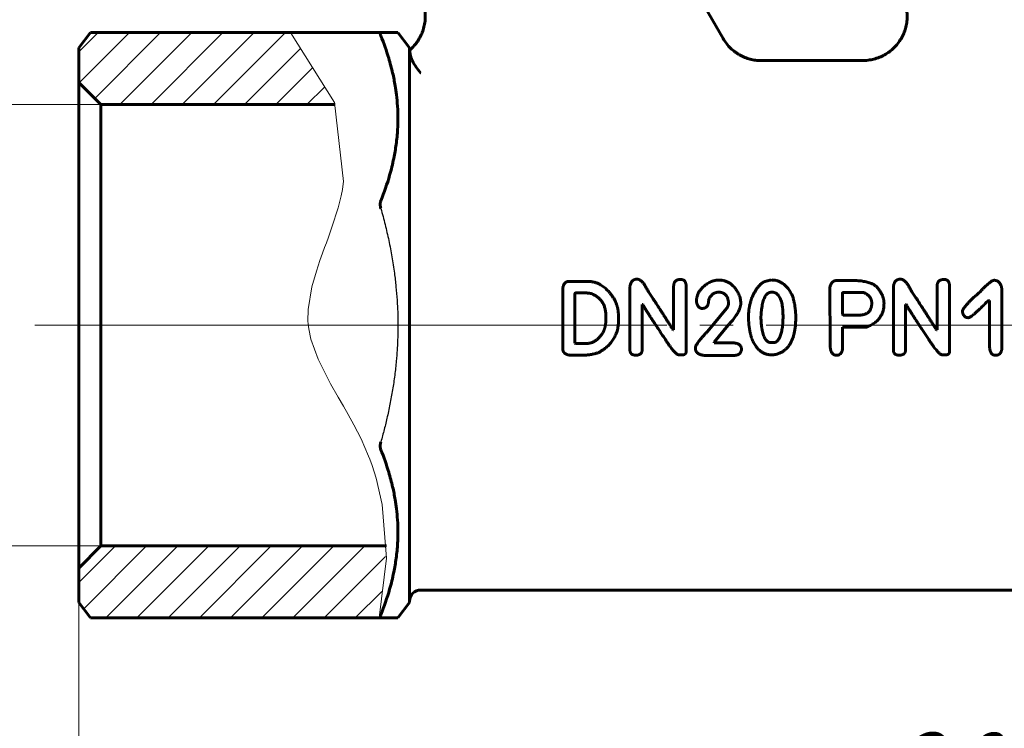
# Model space of a CAD drawing. Header units: millimetres. Extents: x 0 to 210, y 0 to 297.
# Tile 4 of 7: x 58 to 103, y 121 to 153. Entities that reach past the tile are written whole.
import ezdxf

# ---------------------------------------------------------------- set-up
doc = ezdxf.new("R2010")
doc.units = ezdxf.units.MM
for name, pattern in [('K5LT-1', [0]), ('K5LT_AXLED', [19.5, 15, -1.5, 1.5, -1.5]), ('K5LT_BASIC', [0]), ('K5LT_THIN', [0]), ('K5LT_THIN_INCLUDED_TO_HATCHING', [0])]:
    doc.linetypes.add(name, pattern=pattern)
doc.layers.add('Системный слой', color=7, linetype='Continuous')
doc.layers.add('Системный слой (1)', color=7, linetype='Continuous', true_color=0x6c6c6c)
doc.styles.add('KDIMTEXTSTYLE', font='txt', dxfattribs={"width": 0.96, "oblique": 15, "height": 5})
doc.styles.add('KTEXTSTYLE', font='txt', dxfattribs={"width": 0.96, "height": 5})
doc.dimstyles.new('KDIMSTYLE (1.00)', dxfattribs={"dimtxt": 5, "dimasz": 1, "dimexe": 2, "dimexo": 0, "dimgap": 1, "dimtad": 1, "dimtxsty": 'KDIMTEXTSTYLE', "dimsah": 1, "dimcen": 0, "dimdle": 1, "dimadec": 0, "dimazin": 0, "dimtfac": 0.667, "dimtmove": 0, "dimatfit": 3, "dimfxl": 1, "dimtvp": 1, "dimtolj": 1, "dimtzin": 0, "dimarcsym": 0})

# ---------------------------------------------------------------- blocks, each defined once
blk = doc.blocks.new('U7')
at = {"layer": 'Системный слой (1)', "color": 7, "linetype": 'K5LT_THIN_INCLUDED_TO_HATCHING', "lineweight": 18, "true_color": 0xffffff}
for p, q in [((70.289, 152.083), (72.283, 148.912)), ((72.283, 148.912), (72.703, 145.335)), ((72.703, 145.335), (72.67, 145.105)), ((72.59, 144.689), (72.451, 144.138)), ((72.646, 144.967), (72.59, 144.689)), ((72.67, 145.105), (72.646, 144.967)), ((72.451, 144.138), (72.173, 143.263)), ((72.173, 143.263), (72.014, 142.814)), ((71.919, 142.552), (71.84, 142.338)), ((72.014, 142.814), (71.919, 142.552)), ((71.75, 142.091), (71.63, 141.755)), ((71.84, 142.338), (71.75, 142.091)), ((71.63, 141.755), (71.467, 141.273)), ((71.467, 141.273), (71.263, 140.569)), ((71.263, 140.569), (71.09, 139.542)), ((71.09, 139.542), (71.086, 139.004)), ((71.086, 139.004), (71.095, 138.887)), ((71.095, 138.887), (71.124, 138.654)), ((71.124, 138.654), (71.22, 138.193)), ((71.22, 138.193), (71.543, 137.279)), ((71.543, 137.279), (72.104, 136.167)), ((72.104, 136.167), (72.453, 135.555)), ((72.453, 135.555), (72.689, 135.149)), ((72.689, 135.149), (72.904, 134.773)), ((72.904, 134.773), (73.158, 134.314)), ((73.158, 134.314), (73.49, 133.669)), ((73.49, 133.669), (73.835, 132.889)), ((73.835, 132.889), (73.889, 132.749)), ((73.889, 132.749), (73.991, 132.468)), ((73.991, 132.468), (74.174, 131.892)), ((74.174, 131.892), (74.45, 130.705)), ((74.45, 130.705), (74.649, 128.264)), ((74.649, 128.264), (74.316, 125.557))]:
    blk.add_line(p, q, dxfattribs=at)
blk = doc.blocks.new('D0')
at = {"layer": 'Системный слой (1)'}
for points in [[(43.317, 143.82), (42.659, 148.82), (42.001, 143.82), (42.659, 144.32)], [(42.659, 128.82), (43.317, 133.82), (42.659, 133.32), (42.001, 133.82)]]:
    blk.add_hatch(color=7, dxfattribs=at).paths.add_polyline_path(points)
at = {"layer": 'Системный слой (1)', "color": 7, "linetype": 'K5LT_THIN', "lineweight": 18, "true_color": 0xffffff}
for p, q in [((42.659, 153.77), (42.659, 172.29)), ((42.659, 148.82), (42.659, 153.77)), ((61.696, 148.82), (40.659, 148.82)), ((42.001, 143.82), (42.659, 148.82)), ((42.659, 148.82), (43.317, 143.82)), ((42.659, 148.82), (42.659, 128.82)), ((42.659, 144.32), (42.001, 143.82)), ((43.317, 143.82), (42.659, 144.32)), ((42.659, 128.82), (42.001, 133.82)), ((42.001, 133.82), (42.659, 133.32)), ((42.659, 133.32), (43.317, 133.82)), ((43.317, 133.82), (42.659, 128.82)), ((61.696, 128.82), (40.659, 128.82))]:
    blk.add_line(p, q, dxfattribs=at)
blk.add_wipeout([(41.659, 155.77), (34.277, 155.77), (34.277, 169.709), (41.659, 169.709)]).dxf.layer = 'Системный слой (1)'
at = {"layer": 'Системный слой (1)', "color": 7, "insert": (35.071, 155.77), "char_height": 5, "attachment_point": 1, "rotation": 90, "style": 'KTEXTSTYLE'}
blk.add_mtext('\\fArial|b0|c204|p34;\\H5.0;\\W1.000;\\Q15;\\fGOST Type AU|b0|i0|c204|p34;\\Q15;\\W0.960;DN20', dxfattribs=at)
blk = doc.blocks.new('KDIMARROW_01')
at = {"layer": 'Системный слой'}
blk.add_hatch(color=0, dxfattribs=at).paths.add_polyline_path([(-5, -0.658), (0, 0), (-5, 0.658), (-4.5, 0)])
at = {"layer": 'Системный слой', "color": 0, "linetype": 'K5LT_THIN', "lineweight": 18}
for p, q in [((-4.5, 0), (-5, 0.658)), ((-5, 0.658), (0, 0)), ((0, 0), (-5, -0.658)), ((-5, -0.658), (-4.5, 0))]:
    blk.add_line(p, q, dxfattribs=at)
at = {"layer": 'Системный слой (1)', "color": 0, "linetype": 'K5LT_THIN', "lineweight": 18}
blk.add_line((111.85, 138.82), (110.85, 138.82), dxfattribs=at)
blk = doc.blocks.new('D1')
at = {"layer": 'Системный слой (1)'}
for points in [[(60.696, 112.808), (65.696, 113.466), (65.196, 112.808), (65.696, 112.15)], [(140.696, 112.808), (135.696, 113.466), (136.196, 112.808), (135.696, 112.15)]]:
    blk.add_hatch(color=7, dxfattribs=at).paths.add_polyline_path(points)
at = {"layer": 'Системный слой (1)', "color": 7, "linetype": 'K5LT_THIN', "lineweight": 18, "true_color": 0xffffff}
for p, q in [((140.696, 138.82), (140.696, 110.808)), ((60.696, 131.32), (60.696, 110.808)), ((60.696, 112.808), (65.696, 113.466)), ((65.696, 113.466), (65.196, 112.808)), ((136.196, 112.808), (135.696, 113.466)), ((135.696, 113.466), (140.696, 112.808)), ((65.696, 112.15), (60.696, 112.808)), ((60.696, 112.808), (140.696, 112.808)), ((65.196, 112.808), (65.696, 112.15)), ((140.696, 112.808), (135.696, 112.15)), ((135.696, 112.15), (136.196, 112.808))]:
    blk.add_line(p, q, dxfattribs=at)
blk.add_wipeout([(96.611, 113.808), (96.611, 121.19), (104.454, 121.19), (104.454, 113.808)]).dxf.layer = 'Системный слой (1)'
at = {"layer": 'Системный слой (1)', "color": 7, "insert": (96.611, 120.395), "char_height": 5, "attachment_point": 1, "style": 'KTEXTSTYLE'}
blk.add_mtext('\\fArial|b0|c204|p34;\\H5.0;\\W1.000;\\Q15;\\fGOST Type AU|b0|i0|c204|p34;\\Q15;\\W0.960;80', dxfattribs=at)

msp = doc.modelspace()

# ---------------------------------------------------------------- hatches: boundary and pattern name
at = {"layer": 'Системный слой (1)'}
h = msp.add_hatch(dxfattribs=at)
h.set_pattern_fill('', angle=45, style=0, pattern_type=0)
h.set_pattern_definition([(45, (0, 0), (-0.707107, 0.707107), [])])
h.paths.add_polyline_path([(74.645, 128.82), (61.696, 128.82), (60.696, 127.82), (60.696, 126.255), (61.228, 125.557), (74.316, 125.557)])
h.paths.add_polyline_path([(61.696, 148.82), (72.315, 148.82), (70.398, 151.969), (70.289, 152.083), (61.228, 152.083), (60.696, 151.386), (60.696, 149.82)])

# ---------------------------------------------------------------- linework, layer by layer
at = {"layer": 'Системный слой (1)', "color": 143, "linetype": 'K5LT_BASIC', "lineweight": 60, "true_color": 0x33acca}
for p, q in [((85.902, 158.763), (89.914, 151.813)), ((60.696, 151.386), (61.228, 152.083)), ((70.289, 152.083), (61.228, 152.083)), ((70.289, 152.083), (74.39, 152.083)), ((75.164, 152.083), (74.39, 152.083)), ((75.696, 151.386), (75.164, 152.083)), ((60.696, 151.386), (60.696, 149.82)), ((75.696, 126.255), (75.696, 151.386)), ((96.262, 150.82), (91.642, 150.82)), ((91.642, 150.816), (91.642, 150.816)), ((61.696, 148.82), (60.696, 149.82)), ((60.696, 127.82), (60.696, 149.82)), ((72.315, 148.82), (61.696, 148.82)), ((61.696, 148.82), (61.696, 128.82)), ((82.899, 140.806), (82.982, 140.81)), ((83.774, 140.81), (82.982, 140.81)), ((95.767, 140.846), (95.054, 140.846)), ((82.64, 137.749), (82.64, 140.494)), ((83.187, 138.012), (83.194, 140.256)), ((83.736, 140.283), (83.22, 140.283)), ((85.686, 137.708), (85.686, 140.582)), ((87.667, 138.614), (87.667, 140.568)), ((88.235, 137.63), (88.235, 140.582)), ((89.795, 140.316), (89.703, 140.316)), ((94.764, 137.963), (94.752, 140.537)), ((96.295, 140.299), (95.344, 140.299)), ((97.632, 137.708), (97.632, 140.582)), ((99.613, 138.614), (99.613, 140.568)), ((100.181, 137.63), (100.181, 140.582)), ((102.554, 137.775), (102.554, 140.468)), ((86.24, 137.708), (86.24, 139.762)), ((86.266, 139.762), (86.24, 139.762)), ((90.152, 139.788), (90.152, 139.817)), ((90.715, 139.855), (90.689, 140.066)), ((98.186, 137.708), (98.186, 139.762)), ((98.212, 139.762), (98.186, 139.762)), ((101.996, 139.947), (101.943, 139.947)), ((101.996, 137.801), (101.996, 139.947)), ((89.204, 138.54), (90.071, 139.579)), ((91.628, 139.113), (91.64, 139.382)), ((84.594, 139.094), (84.594, 139.253)), ((93.206, 139.177), (93.206, 139.189)), ((95.358, 139.282), (95.332, 139.308)), ((96.083, 139.282), (95.358, 139.282)), ((101.045, 139.165), (101.007, 139.165)), ((87.667, 138.614), (87.64, 138.614)), ((89.508, 138.053), (90.138, 138.83)), ((96.44, 138.74), (95.332, 138.74)), ((95.332, 137.791), (95.332, 138.74)), ((99.613, 138.614), (99.586, 138.614)), ((83.213, 137.998), (83.187, 138.012)), ((83.736, 137.998), (83.213, 137.998)), ((89.508, 138.022), (89.508, 138.053)), ((90.402, 138.022), (89.508, 138.022)), ((92.206, 138.034), (92.089, 138.034)), ((88.652, 137.765), (88.652, 137.791)), ((90.742, 137.699), (90.742, 137.739)), ((83.669, 137.47), (82.942, 137.47)), ((88.023, 137.475), (87.933, 137.475)), ((90.402, 137.456), (89.032, 137.456)), ((99.969, 137.475), (99.879, 137.475)), ((61.696, 128.82), (60.696, 127.82)), ((74.645, 128.82), (61.696, 128.82)), ((60.696, 127.82), (60.696, 126.255)), ((125.196, 126.82), (76.196, 126.82)), ((60.696, 126.255), (61.228, 125.557)), ((75.696, 126.255), (75.164, 125.557)), ((61.228, 125.557), (74.316, 125.557)), ((74.39, 125.557), (74.316, 125.557)), ((74.39, 125.557), (75.164, 125.557))]:
    msp.add_line(p, q, dxfattribs=at)
at = {"layer": 'Системный слой (1)', "color": 30, "linetype": 'K5LT_AXLED', "lineweight": 18, "true_color": 0xff8000}
msp.add_line((73.102, 138.82), (58.696, 138.82), dxfattribs=at)
at = {"layer": 'Системный слой (1)', "color": 143, "linetype": 'K5LT_BASIC', "lineweight": 60, "true_color": 0x33acca}
for centre, start, end in [((76.196, 151.32), 180, 183.1395), ((76.196, 126.32), 90, 180)]:
    msp.add_arc(centre, 0.5, start, end, dxfattribs=at)
for points, knots in [([(96.262, 150.82), (96.263, 150.82), (96.264, 150.82), (96.267, 150.82), (96.268, 150.82), (96.273, 150.82), (96.277, 150.82), (96.286, 150.82), (96.293, 150.82), (96.312, 150.82), (96.324, 150.821), (96.361, 150.822), (96.386, 150.824), (96.458, 150.829), (96.506, 150.835), (96.641, 150.855), (96.726, 150.874), (96.895, 150.922), (96.978, 150.952), (97.14, 151.023), (97.219, 151.064), (97.368, 151.154), (97.439, 151.203), (97.574, 151.312), (97.638, 151.37), (97.76, 151.497), (97.818, 151.566), (97.924, 151.709), (97.972, 151.785), (98.057, 151.939), (98.094, 152.019), (98.154, 152.177), (98.179, 152.255), (98.22, 152.422), (98.235, 152.51), (98.255, 152.69), (98.259, 152.782), (98.254, 152.966), (98.246, 153.058), (98.216, 153.24), (98.196, 153.329), (98.143, 153.501), (98.112, 153.584), (98.05, 153.718), (98.023, 153.769), (97.994, 153.82)], [0, 0, 0, 0, 0.013144, 0.013144, 0.036147, 0.036147, 0.078865, 0.078865, 0.161017, 0.161017, 0.322033, 0.322033, 0.64078, 0.64078, 1.265129, 1.265129, 2.393777, 2.393777, 3.534689, 3.534689, 4.672244, 4.672244, 5.784521, 5.784521, 6.906027, 6.906027, 8.057396, 8.057396, 9.208695, 9.208695, 10.333635, 10.333635, 11.395113, 11.395113, 12.547284, 12.547284, 13.730623, 13.730623, 14.923579, 14.923579, 16.102429, 16.102429, 17.24671, 17.24671, 18, 18, 18, 18]), ([(75.697, 151.293), (75.718, 151.31), (75.739, 151.329), (75.825, 151.408), (75.887, 151.473), (76, 151.609), (76.052, 151.68), (76.143, 151.825), (76.183, 151.899), (76.253, 152.05), (76.283, 152.127), (76.335, 152.292), (76.357, 152.381), (76.389, 152.561), (76.399, 152.653), (76.406, 152.837), (76.404, 152.928), (76.387, 153.109), (76.372, 153.197), (76.345, 153.315), (76.337, 153.345), (76.328, 153.374)], [3.609525, 3.609525, 3.609525, 3.609525, 4.097579, 4.097579, 5.658083, 5.658083, 7.185544, 7.185544, 8.656383, 8.656383, 10.095079, 10.095079, 11.682934, 11.682934, 13.293665, 13.293665, 14.895473, 14.895473, 16.45876, 16.45876, 17, 17, 17, 17]), ([(74.39, 152.083), (74.381, 152.083), (74.371, 152.079), (74.363, 152.062), (74.361, 152.043), (74.365, 152.018), (74.373, 151.983), (74.383, 151.955), (74.39, 151.937)], [0, 0, 0, 0, 2.260801, 3.334945, 4.712723, 5.990111, 7.166896, 9, 9, 9, 9]), ([(74.39, 151.937), (74.525, 151.6), (74.723, 151.04), (74.924, 150.283), (75.035, 149.73), (75.107, 149.232), (75.154, 148.724), (75.169, 148.202), (75.151, 147.623), (75.094, 147.031), (74.976, 146.337), (74.764, 145.479), (74.543, 144.842), (74.39, 144.46)], [0, 0, 0, 0, 1.937934, 3.197619, 4.263381, 5.034175, 5.972878, 7.082597, 7.926739, 9.18105, 10.366743, 11.801163, 14, 14, 14, 14]), ([(91.642, 150.812), (91.641, 150.812), (91.64, 150.812), (91.637, 150.812), (91.636, 150.812), (91.631, 150.812), (91.628, 150.812), (91.619, 150.812), (91.614, 150.812), (91.597, 150.813), (91.585, 150.813), (91.552, 150.814), (91.531, 150.816), (91.467, 150.82), (91.424, 150.824), (91.3, 150.841), (91.218, 150.857), (91.055, 150.9), (90.974, 150.928), (90.814, 150.992), (90.736, 151.03), (90.586, 151.115), (90.514, 151.162), (90.376, 151.265), (90.312, 151.32), (90.187, 151.441), (90.128, 151.506), (90.014, 151.65), (89.96, 151.729), (89.911, 151.811)], [0, 0, 0, 0, 0.028168, 0.028168, 0.07042, 0.07042, 0.147882, 0.147882, 0.295764, 0.295764, 0.584486, 0.584486, 1.147845, 1.147845, 2.246396, 2.246396, 4.387163, 4.387163, 6.601717, 6.601717, 8.830528, 8.830528, 11.062024, 11.062024, 13.252902, 13.252902, 15.529745, 15.529745, 17.99824, 17.99824, 17.99824, 17.99824]), ([(75.815, 150.822), (75.715, 151.041), (75.702, 151.208), (75.697, 151.283), (75.696, 151.292), (75.696, 151.292)], [0, 0, 0, 0, 0.1898808, 0.1898808, 0.239678, 0.239678, 0.239678, 0.239678]), ([(76.196, 150.263), (76.195, 150.264), (76.194, 150.265), (76.048, 150.422), (75.917, 150.608), (75.823, 150.805), (75.819, 150.814), (75.815, 150.822)], [-0.0011622, -0.0011622, -0.0011622, -0.0011622, 0, 0, 0.1605288, 0.1605288, 0.1680885, 0.1680885, 0.1680885, 0.1680885]), ([(74.39, 144.46), (74.381, 144.438), (74.371, 144.4), (74.363, 144.341), (74.361, 144.291), (74.365, 144.237), (74.373, 144.176), (74.383, 144.133), (74.39, 144.107)], [0, 0, 0, 0, 2.260801, 3.334945, 4.712723, 5.990111, 7.166896, 9, 9, 9, 9]), ([(74.39, 133.534), (74.381, 133.502), (74.371, 133.453), (74.363, 133.386), (74.361, 133.334), (74.365, 133.284), (74.373, 133.231), (74.383, 133.198), (74.39, 133.18)], [0, 0, 0, 0, 2.260801, 3.334945, 4.712723, 5.990111, 7.166896, 9, 9, 9, 9]), ([(74.39, 133.18), (74.525, 132.844), (74.723, 132.283), (74.924, 131.527), (75.035, 130.973), (75.107, 130.475), (75.154, 129.967), (75.169, 129.445), (75.151, 128.866), (75.094, 128.274), (74.976, 127.58), (74.764, 126.723), (74.543, 126.085), (74.39, 125.704)], [0, 0, 0, 0, 1.937934, 3.197619, 4.263381, 5.034175, 5.972878, 7.082597, 7.926739, 9.18105, 10.366743, 11.801163, 14, 14, 14, 14]), ([(74.39, 125.704), (74.381, 125.681), (74.371, 125.65), (74.363, 125.614), (74.361, 125.591), (74.365, 125.574), (74.373, 125.561), (74.383, 125.557), (74.39, 125.557)], [0, 0, 0, 0, 2.260801, 3.334945, 4.712723, 5.990111, 7.166896, 9, 9, 9, 9])]:
    msp.add_open_spline(points, degree=3, knots=knots, dxfattribs=at)
at = {"layer": 'Системный слой (1)', "color": 7, "linetype": 'K5LT-1'}
msp.add_open_spline([(74.39, 144.107), (74.424, 143.989), (74.489, 143.751), (74.613, 143.268), (74.726, 142.778), (74.825, 142.29), (74.892, 141.922), (74.953, 141.553), (75.003, 141.205), (75.044, 140.876), (75.089, 140.466), (75.123, 140.045), (75.147, 139.614), (75.161, 139.223), (75.166, 138.78), (75.158, 138.286), (75.14, 137.872), (75.118, 137.543), (75.087, 137.158), (75.032, 136.636), (74.954, 136.088), (74.88, 135.652), (74.8, 135.216), (74.711, 134.796), (74.615, 134.388), (74.543, 134.1), (74.469, 133.815), (74.417, 133.627), (74.39, 133.534)], degree=3, knots=[0, 0, 0, 0, 0.278932, 0.557864, 1.115729, 1.394661, 1.673593, 1.952525, 2.231458, 2.462376, 2.693294, 3.15513, 3.407578, 3.660026, 4.02972, 4.399413, 4.769107, 4.953954, 5.138801, 5.63406, 6.12932, 6.37695, 6.62458, 7.119839, 7.33988, 7.55992, 7.77996, 8, 8, 8, 8], dxfattribs=at)
at = {"layer": 'Системный слой (1)', "color": 143, "linetype": 'K5LT_BASIC', "lineweight": 60, "true_color": 0x33acca}
for points in [[(82.899, 140.806), (82.683, 140.796), (82.64, 140.494)], [(85.003, 139.952), (84.506, 140.81), (83.774, 140.81)], [(86.003, 140.91), (85.744, 140.91), (85.686, 140.582)], [(86.466, 140.435), (86.24, 140.91), (86.003, 140.91)], [(87.983, 140.898), (87.667, 140.898), (87.667, 140.568)], [(88.235, 140.582), (88.235, 140.898), (87.983, 140.898)], [(89.363, 140.801), (88.704, 140.47), (88.704, 139.895)], [(89.703, 140.867), (89.565, 140.867), (89.363, 140.801)], [(90.689, 140.066), (90.392, 140.867), (89.703, 140.867)], [(91.756, 140.782), (91.507, 140.651), (91.292, 140.228)], [(92.103, 140.872), (91.885, 140.834), (91.756, 140.782)], [(93.078, 140.102), (92.733, 140.872), (92.103, 140.872)], [(95.054, 140.846), (94.819, 140.846), (94.752, 140.537)], [(96.945, 140.482), (96.656, 140.853), (95.767, 140.846)], [(97.949, 140.91), (97.689, 140.91), (97.632, 140.582)], [(98.412, 140.435), (98.186, 140.91), (97.949, 140.91)], [(99.929, 140.898), (99.613, 140.898), (99.613, 140.568)], [(100.181, 140.582), (100.181, 140.898), (99.929, 140.898)], [(102.205, 140.858), (102.046, 140.858), (101.554, 140.325)], [(102.554, 140.468), (102.488, 140.858), (102.205, 140.858)], [(83.22, 140.283), (83.194, 140.278), (83.194, 140.256)], [(83.933, 140.256), (83.81, 140.283), (83.736, 140.283)], [(84.594, 139.253), (84.594, 139.993), (83.933, 140.256)], [(87.64, 138.614), (87.003, 139.622), (86.466, 140.435)], [(89.256, 139.947), (89.382, 140.316), (89.703, 140.316)], [(89.795, 140.316), (90.152, 140.235), (90.152, 139.817)], [(91.292, 140.228), (91.076, 139.805), (91.062, 139.215)], [(92.115, 140.321), (91.711, 140.321), (91.64, 139.382)], [(92.629, 139.189), (92.629, 140.321), (92.115, 140.321)], [(95.344, 140.299), (95.318, 140.295), (95.318, 140.271)], [(95.318, 140.271), (95.332, 139.479), (95.332, 139.308)], [(96.651, 139.824), (96.651, 140.14), (96.295, 140.299)], [(97.205, 139.757), (97.234, 140.111), (96.945, 140.482)], [(99.586, 138.614), (98.949, 139.622), (98.412, 140.435)], [(101.554, 140.325), (100.76, 139.636), (100.76, 139.439)], [(85.174, 139.094), (85.174, 139.617), (85.003, 139.952)], [(86.266, 139.762), (86.587, 139.22), (87.362, 138.074)], [(88.704, 139.895), (88.752, 139.579), (88.994, 139.579)], [(89.059, 139.593), (89.256, 139.662), (89.256, 139.947)], [(90.152, 139.788), (90.152, 139.7), (90.071, 139.579)], [(90.138, 138.83), (90.715, 139.405), (90.715, 139.855)], [(93.206, 139.189), (93.206, 139.608), (93.078, 140.102)], [(96.083, 139.282), (96.651, 139.282), (96.651, 139.824)], [(98.212, 139.762), (98.533, 139.22), (99.308, 138.074)], [(101.045, 139.165), (101.166, 139.168), (101.943, 139.947)], [(88.994, 139.579), (89.016, 139.593), (89.059, 139.593)], [(96.44, 138.74), (97.205, 139.073), (97.205, 139.757)], [(100.76, 139.439), (100.824, 139.165), (101.007, 139.165)], [(84.249, 137.577), (85.174, 138.062), (85.174, 139.094)], [(84.461, 138.488), (84.594, 138.73), (84.594, 139.094)], [(91.062, 139.215), (91.062, 138.721), (91.202, 138.241)], [(91.628, 139.113), (91.68, 138.034), (92.089, 138.034)], [(92.384, 137.52), (93.206, 137.799), (93.206, 139.177)], [(92.603, 138.74), (92.629, 139.056), (92.629, 139.189)], [(83.736, 137.998), (84.145, 137.998), (84.461, 138.488)], [(89.204, 138.54), (88.652, 137.963), (88.652, 137.791)], [(92.206, 138.034), (92.484, 138.034), (92.603, 138.74)], [(87.362, 138.074), (87.747, 137.475), (87.933, 137.475)], [(90.742, 137.739), (90.742, 137.982), (90.402, 138.022)], [(91.202, 138.241), (91.509, 137.482), (92.103, 137.482)], [(99.308, 138.074), (99.693, 137.475), (99.879, 137.475)], [(82.64, 137.749), (82.652, 137.506), (82.942, 137.47)], [(83.669, 137.47), (83.881, 137.47), (84.249, 137.577)], [(85.686, 137.708), (85.686, 137.466), (85.95, 137.466)], [(85.95, 137.466), (86.24, 137.466), (86.24, 137.708)], [(88.023, 137.475), (88.235, 137.475), (88.235, 137.63)], [(88.652, 137.765), (88.666, 137.509), (89.032, 137.456)], [(90.402, 137.456), (90.692, 137.449), (90.742, 137.699)], [(94.764, 137.963), (94.764, 137.461), (95.054, 137.461)], [(95.054, 137.461), (95.301, 137.461), (95.332, 137.791)], [(97.632, 137.708), (97.632, 137.466), (97.896, 137.466)], [(97.896, 137.466), (98.186, 137.466), (98.186, 137.708)], [(99.969, 137.475), (100.181, 137.475), (100.181, 137.63)], [(101.996, 137.801), (102.039, 137.449), (102.269, 137.461)], [(102.269, 137.461), (102.526, 137.461), (102.554, 137.775)], [(92.103, 137.482), (92.27, 137.482), (92.384, 137.52)]]:
    msp.add_open_spline(points, degree=2, dxfattribs=at)

# ---------------------------------------------------------------- block references
at = {"layer": 'Системный слой (1)'}
msp.add_blockref('U7', (0, 0), dxfattribs=at)

# ---------------------------------------------------------------- next in the draw order: dimensions: what is measured, and where the dimension line sits
at = {"layer": 'Системный слой (1)', "color": 7}
dim = msp.add_linear_dim(base=(42.659, 148.82), p1=(61.696, 128.82), p2=(61.696, 148.82), angle=90, dimstyle='KDIMSTYLE (1.00)', override={"dimexo": 0, "dimtoh": 1, "dimpost": '\\fGOST Type AU|b0|c204|p34;\\H5.0;\\W0.960;\\Q15;\\fGOST Type AU|b0|i0|c204|p34;\\Q15;DN\\fGOST Type AU|b0|c204|p34;\\H5.0;\\W0.960;\\Q15;<>', "dimblk1": 'KDIMARROW_01', "dimblk2": 'KDIMARROW_01', "dimse1": 0, "dimse2": 0, "dimclrt": 7, "dimtol": 1, "dimtp": 0, "dimtm": 0, "dimtdec": 5, "dimtmove": 1, "dimtolj": 1}, dxfattribs=at)
dim.commit()
dim.dimension.update_dxf_attribs({"geometry": 'D0', "text_midpoint": (42.659, 163.03), "dimtype": 160})

# ---------------------------------------------------------------- next in the draw order: dimensions: what is measured, and where the dimension line sits
dim = msp.add_linear_dim(base=(60.696, 112.808), p1=(140.696, 138.82), p2=(60.696, 131.32), dimstyle='KDIMSTYLE (1.00)', override={"dimexo": 0, "dimpost": '\\fGOST Type AU|b0|c204|p34;\\H5.0;\\W0.960;\\Q15;<>', "dimblk1": 'KDIMARROW_01', "dimblk2": 'KDIMARROW_01', "dimse1": 0, "dimse2": 0, "dimclrt": 7, "dimtol": 1, "dimtp": 0, "dimtm": 0, "dimtdec": 5, "dimtolj": 1}, dxfattribs=at)
dim.commit()
dim.dimension.update_dxf_attribs({"geometry": 'D1', "text_midpoint": (100.696, 112.808), "dimtype": 160})

# ---------------------------------------------------------------- next in the draw order: linework, layer by layer
at = {"layer": 'Системный слой (1)', "color": 30, "linetype": 'K5LT_AXLED', "lineweight": 18, "true_color": 0xff8000}
msp.add_line((72.362, 138.82), (127.196, 138.82), dxfattribs=at)

doc.saveas('drawing.dxf')
